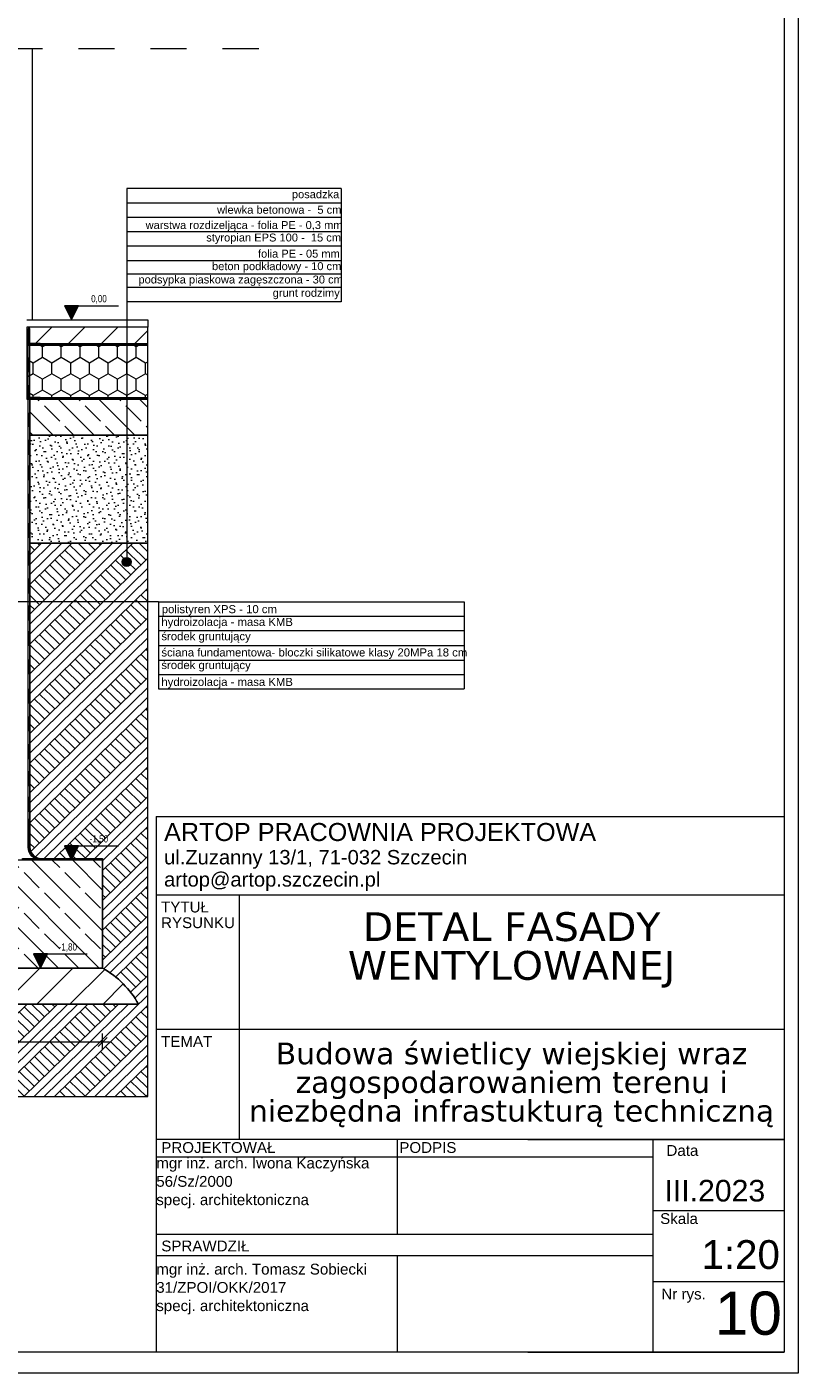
# Model space of a CAD drawing. Extents: x 5465377 to 5465550, y 5925276 to 5925338.
# Tile 112 of 182: x 5465429.34 to 5465431.48, y 5925317.72 to 5925321.46. Entities that reach past the tile are written whole.
import ezdxf

# ---------------------------------------------------------------- set-up
doc = ezdxf.new("R2010")
doc.units = 0
doc.header["$MEASUREMENT"] = 0
doc.linetypes.add('Dashed_line', pattern=[0.0375, 0.025, -0.0125])
for name, color, linetype, lineweight in [('0_Nr_Pióra__141', 7, 'Continuous', 0), ('0_Nr_pióra__141_Nr_Pióra__141', 7, 'Continuous', 0), ('0_Nr_pióra__141_Nr_Pióra__142', 7, 'Continuous', 18), ('0_Nr_pióra__7_Nr_Pióra__7', 7, 'Continuous', 35), ('_______wymiarowanie_Nr_Pióra__141', 7, 'Continuous', 0), ('_ARCH_Projekt_Nr_pióra__141_Nr_Pióra__141', 7, 'Continuous', 0), ('_ARCH_Projekt_Nr_pióra__141_Nr_Pióra__7', 7, 'Continuous', 35), ('_ARCH_Sciany_Nr_Pióra__141', 7, 'Continuous', 0), ('_ARCH_Sciany_Nr_Pióra__142', 7, 'Continuous', 18), ('_opisy_Nr_pióra__141_Nr_Pióra__141', 7, 'Continuous', 0), ('_opisy_Nr_pióra__2_Nr_Pióra__121', 255, 'Continuous', 0), ('_opisy_Nr_pióra__2_Nr_Pióra__141', 7, 'Continuous', 0), ('_opisy_Nr_pióra__2_Nr_Pióra__8', 12, 'Continuous', 35), ('ekofolia 1-skł._Nr_pióra__141_Nr_Pióra__141', 7, 'Continuous', 0), ('tabelki_Nr_pióra__141_Nr_Pióra__141', 7, 'Continuous', 0), ('tabelki_Nr_pióra__7_Nr_Pióra__141', 7, 'Continuous', 0), ('WM_Nr_pióra__141_Nr_Pióra__121', 255, 'Continuous', 0), ('WM_Nr_pióra__141_Nr_Pióra__141', 7, 'Continuous', 0), ('zzz_elewacje_Nr_pióra__141_Nr_Pióra__141', 7, 'Continuous', 0)]:
    doc.layers.add(name, color=color, linetype=linetype, lineweight=lineweight)
doc.layers.add('_______wymiarowanie', color=7, linetype='Continuous')
doc.styles.add('GENERATED_STYLE_1', font='arial.ttf')
doc.styles.add('GENERATED_STYLE_4', font='arial.ttf')
doc.styles.add('GENERATED_STYLE_5', font='txt')
doc.styles.add('GENERATED_STYLE_6', font='verdana.ttf')
doc.dimstyles.new('GENERATED_STYLE__9', dxfattribs={"dimtxt": 0.025, "dimasz": 0.02375, "dimexe": 0.18, "dimexo": 0.3, "dimgap": 0.09, "dimtad": 1, "dimtih": 1, "dimtoh": 1, "dimdec": 0, "dimlfac": 100, "dimzin": 0, "dimdsep": 46, "dimtxsty": 'GENERATED_STYLE_5', "dimblk": 'ARROWHEAD_6', "dimblk1": 'ARROWHEAD_6', "dimblk2": 'ARROWHEAD_6', "dimcen": 0.09, "dimclrd": 256, "dimclre": 256, "dimclrt": 256, "dimazin": 0, "dimtfac": 1, "dimtdec": 4, "dimtmove": 0, "dimatfit": 3, "dimfxl": 0, "dimtolj": 1, "dimtzin": 0, "dimarcsym": 0})
pattern_1 = [(45, (5464021.33072, 5925651.47357), (-0.045961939, 0.045961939), [])]

# ---------------------------------------------------------------- blocks, each defined once
blk = doc.blocks.new('Linia_99268', base_point=(5465429.7058, 5925319.8656))
at = {"layer": '0_Nr_pióra__141_Nr_Pióra__141', "linetype": 'Continuous'}
blk.add_hatch(color=256, dxfattribs=at).paths.add_polyline_path([(5465429.0171, 5925319.8656), (5465429.0162, 5925319.8703), (5465429.0135, 5925319.8744), (5465429.0094, 5925319.8771), (5465429.0046, 5925319.8781), (5465428.9998, 5925319.8771), (5465428.9958, 5925319.8744), (5465428.9931, 5925319.8703), (5465428.9921, 5925319.8656), (5465428.9931, 5925319.8608), (5465428.9958, 5925319.8567), (5465428.9998, 5925319.854), (5465429.0046, 5925319.8531), (5465429.0094, 5925319.854), (5465429.0135, 5925319.8567), (5465429.0162, 5925319.8608)], flags=0)
blk.add_line((5465429.7058, 5925319.8656), (5465429.0171, 5925319.8656), dxfattribs=at)
blk.add_circle((5465429.0046, 5925319.8656), 0.0125, dxfattribs=at)
blk = doc.blocks.new('Linia_99249', base_point=(5465429.6177, 5925320.7105))
at = {"layer": '0_Nr_pióra__141_Nr_Pióra__141', "linetype": 'Continuous'}
blk.add_hatch(color=256, dxfattribs=at).paths.add_polyline_path([(5465429.6302, 5925319.9763), (5465429.6293, 5925319.9811), (5465429.6266, 5925319.9852), (5465429.6225, 5925319.9879), (5465429.6177, 5925319.9888), (5465429.613, 5925319.9879), (5465429.6089, 5925319.9852), (5465429.6062, 5925319.9811), (5465429.6052, 5925319.9763), (5465429.6062, 5925319.9715), (5465429.6089, 5925319.9675), (5465429.613, 5925319.9648), (5465429.6177, 5925319.9638), (5465429.6225, 5925319.9648), (5465429.6266, 5925319.9675), (5465429.6293, 5925319.9715)], flags=0)
blk.add_line((5465429.6177, 5925320.7105), (5465429.6177, 5925319.9888), dxfattribs=at)
blk.add_circle((5465429.6177, 5925319.9763), 0.0125, dxfattribs=at)
blk = doc.blocks.new('*D488', base_point=(5464021.3307, 5925651.4736))
at = {"layer": '_______wymiarowanie_Nr_Pióra__141', "linetype": 'Continuous'}
for p, q in [((5465428.9632, 5925318.6564), (5465428.9382, 5925318.6314)), ((5465428.9507, 5925318.6205), (5465428.9507, 5925318.6673)), ((5465429.5382, 5925318.6314), (5465429.5632, 5925318.6564)), ((5465429.5507, 5925318.6205), (5465429.5507, 5925318.6673)), ((5465428.9319, 5925318.6439), (5465428.9507, 5925318.6439)), ((5465428.9507, 5925318.6439), (5465429.5507, 5925318.6439)), ((5465429.5507, 5925318.6439), (5465429.5694, 5925318.6439))]:
    blk.add_line(p, q, dxfattribs=at)
at = {"layer": '_______wymiarowanie_Nr_Pióra__141', "insert": (5465429.2317, 5925318.6739), "char_height": 0.025, "attachment_point": 1, "style": 'GENERATED_STYLE_1'}
blk.add_mtext('{60}', dxfattribs=at)
blk = doc.blocks.new('ARROWHEAD_6')
at = {"linetype": 'Continuous'}
for p, q in [((0, 0), (-1, 0)), ((-0.5, -0.5), (0.5, 0.5))]:
    blk.add_line(p, q, dxfattribs=at)

msp = doc.modelspace()

# ---------------------------------------------------------------- hatches: boundary and pattern name
at = {"layer": '0_Nr_pióra__141_Nr_Pióra__141', "linetype": 'Continuous'}
h = msp.add_hatch(dxfattribs=at)
h.set_pattern_fill('grunt__2_', color=256, style=0, pattern_type=2)
h.set_pattern_definition([(44.4056, (5465428.93924, 5925319.678464), (-0.042227, 0.0413598), []), (44.406, (5465428.92516, 5925319.69225), (-0.084454, 0.08272), []), (44.406, (5465428.91109, 5925319.70604), (-0.084454, 0.08272), []), (135.5944, (5465428.897013, 5925319.719824), (0.0140757, 0.0137866), [0.059108, -0.059108])])
h.paths.add_polyline_path([(5465428.5569, 5925320.4794), (5465428.5569, 5925318.492), (5465429.6762, 5925318.492), (5465429.6762, 5925320.0284), (5465429.3483, 5925320.0284), (5465429.3489, 5925319.1867, 0.38889), (5465429.3761, 5925319.1533), (5465429.5507, 5925319.1534), (5465429.5507, 5925318.8486, -0.135961), (5465429.6507, 5925318.7486), (5465428.951, 5925318.7486), (5465428.8507, 5925318.7486, -0.13597), (5465428.9507, 5925318.8486), (5465428.951, 5925319.1534), (5465429.0607, 5925319.1534), (5465429.0607, 5925320.3783), (5465428.744, 5925320.3783), (5465428.744, 5925320.0827), (5465428.6603, 5925320.0827), (5465428.6603, 5925320.4794)], flags=0)
h = msp.add_hatch(dxfattribs=at)
h.set_pattern_fill('BETON_ZBROJONY1', color=256, style=0, pattern_type=2)
h.set_pattern_definition([(135, (5664435.38612, 6139782.092194), (0.056568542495, 0.056568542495), []), (135, (5664435.35784, 6139782.06391), (0.056568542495, 0.056568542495), [0.06, -0.02])])
h.paths.add_polyline_path([(5465429.6762, 5925320.4284), (5465429.3488, 5925320.4284), (5465429.3488, 5925320.3284), (5465429.6762, 5925320.3284)], flags=0)
h = msp.add_hatch(dxfattribs=at)
h.set_pattern_fill('BETON_ZBROJONY1', color=256, style=0, pattern_type=2)
h.set_pattern_definition([(135, (5664435.386125, 6139781.19242), (0.056568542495, 0.056568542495), []), (135, (5664435.35784, 6139781.16413), (0.056568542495, 0.056568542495), [0.06, -0.02])])
h.paths.add_polyline_path([(5465428.9507, 5925318.8486), (5465429.5507, 5925318.8486), (5465429.5507, 5925319.1486), (5465428.9507, 5925319.1486)], flags=0)
at = {"layer": '_ARCH_Projekt_Nr_pióra__141_Nr_Pióra__141', "linetype": 'Continuous'}
h = msp.add_hatch(dxfattribs=at)
h.set_pattern_fill('tynk_000', color=256, style=0, pattern_type=2)
h.set_pattern_definition([(45, (5664435.38612, 6139782.142194), (-0.0159099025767, 0.0159099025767), [0, -0.015, 0, -0.0225]), (110, (5664435.43612, 6139782.142194), (0.0211430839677, 0.0076954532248), [0, -0.011, 0, -0.019])])
h.paths.add_polyline_path([(5465429.3488, 5925320.0284), (5465429.5507, 5925320.0284), (5465429.6762, 5925320.0284), (5465429.6762, 5925320.3284), (5465429.3488, 5925320.3284)], flags=0)
at = {"layer": '_ARCH_Projekt_Nr_pióra__141_Nr_Pióra__7', "linetype": 'Continuous'}
for points in [[(5465429.3438, 5925320.6242), (5465429.3488, 5925320.6242), (5465429.3488, 5925320.5868), (5465429.3438, 5925320.5868)], [(5465429.4247, 5925320.5781), (5465429.4247, 5925320.5831), (5465429.3975, 5925320.5831), (5465429.3975, 5925320.5781)], [(5465429.4833, 5925320.5781), (5465429.4833, 5925320.5831), (5465429.4459, 5925320.5831), (5465429.4459, 5925320.5781)], [(5465429.5544, 5925320.5781), (5465429.5544, 5925320.5831), (5465429.5169, 5925320.5831), (5465429.5169, 5925320.5781)], [(5465429.6293, 5925320.5781), (5465429.6293, 5925320.5831), (5465429.5918, 5925320.5831), (5465429.5918, 5925320.5781)], [(5465429.6293, 5925320.5781), (5465429.6293, 5925320.5831), (5465429.6215, 5925320.5831), (5465429.6215, 5925320.5781)], [(5465429.6293, 5925320.5781), (5465429.6293, 5925320.5831), (5465429.6215, 5925320.5831), (5465429.6215, 5925320.5781)], [(5465429.6762, 5925320.5831), (5465429.6693, 5925320.5831), (5465429.6693, 5925320.5781), (5465429.6762, 5925320.5781)], [(5465429.3438, 5925320.5426), (5465429.3488, 5925320.5426), (5465429.3488, 5925320.5052), (5465429.3438, 5925320.5052)], [(5465429.3438, 5925320.4658), (5465429.3488, 5925320.4658), (5465429.3488, 5925320.4284), (5465429.3438, 5925320.4284)], [(5465429.4247, 5925320.4282), (5465429.4247, 5925320.4332), (5465429.3975, 5925320.4332), (5465429.3975, 5925320.4282)], [(5465429.4833, 5925320.4282), (5465429.4833, 5925320.4332), (5465429.4459, 5925320.4332), (5465429.4459, 5925320.4282)], [(5465429.5544, 5925320.4282), (5465429.5544, 5925320.4332), (5465429.5169, 5925320.4332), (5465429.5169, 5925320.4282)], [(5465429.6293, 5925320.4282), (5465429.6293, 5925320.4332), (5465429.5918, 5925320.4332), (5465429.5918, 5925320.4282)], [(5465429.6293, 5925320.4282), (5465429.6293, 5925320.4332), (5465429.6215, 5925320.4332), (5465429.6215, 5925320.4282)], [(5465429.6293, 5925320.4282), (5465429.6293, 5925320.4332), (5465429.6215, 5925320.4332), (5465429.6215, 5925320.4282)], [(5465429.6762, 5925320.4332), (5465429.6693, 5925320.4332), (5465429.6693, 5925320.4282), (5465429.6762, 5925320.4282)], [(5465429.3438, 5925320.3883), (5465429.3488, 5925320.3883), (5465429.3488, 5925320.3805), (5465429.3438, 5925320.3805)], [(5465429.3438, 5925320.3883), (5465429.3488, 5925320.3883), (5465429.3488, 5925320.3805), (5465429.3438, 5925320.3805)], [(5465429.3438, 5925320.3883), (5465429.3488, 5925320.3883), (5465429.3488, 5925320.3509), (5465429.3438, 5925320.3509)], [(5465429.3438, 5925320.3134), (5465429.3488, 5925320.3134), (5465429.3488, 5925320.276), (5465429.3438, 5925320.276)], [(5465429.3438, 5925320.2424), (5465429.3488, 5925320.2424), (5465429.3488, 5925320.2049), (5465429.3438, 5925320.2049)], [(5465429.3438, 5925320.1641), (5465429.3488, 5925320.1641), (5465429.3488, 5925320.1267), (5465429.3438, 5925320.1267)], [(5465429.3438, 5925320.0825), (5465429.3488, 5925320.0825), (5465429.3488, 5925320.0451), (5465429.3438, 5925320.0451)], [(5465429.3438, 5925320.0058), (5465429.3488, 5925320.0058), (5465429.3488, 5925319.9683), (5465429.3438, 5925319.9683)], [(5465429.3438, 5925319.9283), (5465429.3488, 5925319.9283), (5465429.3488, 5925319.9205), (5465429.3438, 5925319.9205)], [(5465429.3438, 5925319.9283), (5465429.3488, 5925319.9283), (5465429.3488, 5925319.9205), (5465429.3438, 5925319.9205)], [(5465429.3438, 5925319.9283), (5465429.3488, 5925319.9283), (5465429.3488, 5925319.8908), (5465429.3438, 5925319.8908)], [(5465429.3438, 5925319.8533), (5465429.3488, 5925319.8533), (5465429.3488, 5925319.8159), (5465429.3438, 5925319.8159)], [(5465429.3438, 5925319.7823), (5465429.3488, 5925319.7823), (5465429.3488, 5925319.7449), (5465429.3438, 5925319.7449)], [(5465429.3438, 5925319.7041), (5465429.3488, 5925319.7041), (5465429.3488, 5925319.6666), (5465429.3438, 5925319.6666)], [(5465429.3438, 5925319.6225), (5465429.3488, 5925319.6225), (5465429.3488, 5925319.585), (5465429.3438, 5925319.585)], [(5465429.3438, 5925319.5457), (5465429.3488, 5925319.5457), (5465429.3488, 5925319.5082), (5465429.3438, 5925319.5082)], [(5465429.3438, 5925319.4682), (5465429.3488, 5925319.4682), (5465429.3488, 5925319.4604), (5465429.3438, 5925319.4604)], [(5465429.3438, 5925319.4682), (5465429.3488, 5925319.4682), (5465429.3488, 5925319.4604), (5465429.3438, 5925319.4604)], [(5465429.3438, 5925319.4682), (5465429.3488, 5925319.4682), (5465429.3488, 5925319.4307), (5465429.3438, 5925319.4307)], [(5465429.3438, 5925319.3933), (5465429.3488, 5925319.3933), (5465429.3488, 5925319.3558), (5465429.3438, 5925319.3558)], [(5465429.3438, 5925319.3222), (5465429.3488, 5925319.3222), (5465429.3488, 5925319.2848), (5465429.3438, 5925319.2848)], [(5465429.3438, 5925319.2636), (5465429.3488, 5925319.2636), (5465429.3488, 5925319.2364), (5465429.3438, 5925319.2364)]]:
    msp.add_hatch(color=256, dxfattribs=at).paths.add_polyline_path(points, flags=0)
at = {"layer": '_ARCH_Sciany_Nr_Pióra__141', "linetype": 'Continuous'}
h = msp.add_hatch(dxfattribs=at)
h.set_pattern_fill('cegła_zwykła', color=256, style=0, pattern_type=2)
h.set_pattern_definition(pattern_1)
h.paths.add_polyline_path([(5465429.3407, 5925320.5784), (5465429.6762, 5925320.5784), (5465429.6762, 5925320.6284), (5465429.3407, 5925320.6284)], flags=0)
h = msp.add_hatch(dxfattribs=at)
h.set_pattern_fill('Styropian2', color=256, style=0, pattern_type=2)
h.set_pattern_definition([(90, (5464021.330723, 5925651.47357), (-0.0519615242, 0), [0.03, -0.06]), (90, (5464021.30474, 5925651.51857), (-0.0519615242, 0), [0.03, -0.06]), (150, (5464021.330723, 5925651.50357), (0.0259807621, 0.045), [0.03, -0.06]), (150, (5464021.27876, 5925651.50357), (0.0259807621, 0.045), [0.03, -0.06]), (-150, (5464021.330723, 5925651.47357), (-0.0259807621, 0.045), [0.03, -0.06]), (-150, (5464021.27876, 5925651.47357), (-0.0259807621, 0.045), [0.03, -0.06])])
h.paths.add_polyline_path([(5465429.6762, 5925320.5781), (5465429.3407, 5925320.5781), (5465429.3407, 5925320.4284), (5465429.6762, 5925320.4284)], flags=0)
h = msp.add_hatch(dxfattribs=at)
h.set_pattern_fill('cegła_zwykła', color=256, style=0, pattern_type=2)
h.set_pattern_definition(pattern_1)
h.paths.add_polyline_path([(5465428.8507, 5925318.7486), (5465428.9264, 5925318.7486), (5465428.9341, 5925318.7486), (5465429.2507, 5925318.7486), (5465429.6507, 5925318.7486, 0.135965), (5465429.5507, 5925318.8486), (5465429.2507, 5925318.8486), (5465428.9507, 5925318.8486, 0.135965)], flags=0)
at = {"layer": '_opisy_Nr_pióra__2_Nr_Pióra__121', "linetype": 'Continuous'}
for points in [[(5465429.4644, 5925320.6484), (5465429.484, 5925320.6878), (5465429.4448, 5925320.6878)], [(5465429.4644, 5925319.1486), (5465429.484, 5925319.188), (5465429.4448, 5925319.188)], [(5465429.378, 5925318.8486), (5465429.3976, 5925318.888), (5465429.3585, 5925318.888)]]:
    msp.add_hatch(color=256, dxfattribs=at).paths.add_polyline_path(points, flags=0)
at = {"layer": 'WM_Nr_pióra__141_Nr_Pióra__121', "linetype": 'Continuous'}
for points in [[(5465429.3488, 5925319.1846, 0.411151), (5465429.3797, 5925319.1534), (5465429.3797, 5925319.1486, -0.411558), (5465429.3441, 5925319.1846)], [(5465429.3281, 5925319.1534), (5465429.3284, 5925319.1534), (5465429.3284, 5925319.1534), (5465429.3766, 5925319.1534), (5465429.3766, 5925319.1486), (5465429.3284, 5925319.1486), (5465429.3281, 5925319.1486)], [(5465429.4204, 5925319.1534), (5465429.4207, 5925319.1534), (5465429.4207, 5925319.1534), (5465429.4613, 5925319.1534), (5465429.4613, 5925319.1486), (5465429.4207, 5925319.1486), (5465429.4204, 5925319.1486)], [(5465429.5016, 5925319.1534), (5465429.502, 5925319.1534), (5465429.502, 5925319.1534), (5465429.5502, 5925319.1534), (5465429.5502, 5925319.1486), (5465429.502, 5925319.1486), (5465429.5016, 5925319.1486)]]:
    msp.add_hatch(color=256, dxfattribs=at).paths.add_polyline_path(points, flags=0)
at = {"layer": 'WM_Nr_pióra__141_Nr_Pióra__141', "linetype": 'Continuous'}
for points in [[(5465429.3778, 5925320.5784), (5465429.3778, 5925320.5831), (5465429.3457, 5925320.5831), (5465429.3457, 5925320.5784)], [(5465429.3778, 5925320.4284), (5465429.3778, 5925320.4332), (5465429.3457, 5925320.4332), (5465429.3457, 5925320.4284)], [(5465429.3441, 5925319.2167), (5465429.3488, 5925319.2167), (5465429.3488, 5925319.1846), (5465429.3441, 5925319.1846)], [(5465429.3797, 5925319.1534), (5465429.3801, 5925319.1534), (5465429.3801, 5925319.1534), (5465429.4207, 5925319.1534), (5465429.4207, 5925319.1486), (5465429.3801, 5925319.1486), (5465429.3797, 5925319.1486)], [(5465429.461, 5925319.1534), (5465429.4613, 5925319.1534), (5465429.4613, 5925319.1534), (5465429.502, 5925319.1534), (5465429.502, 5925319.1486), (5465429.4613, 5925319.1486), (5465429.461, 5925319.1486)]]:
    msp.add_hatch(color=256, dxfattribs=at).paths.add_polyline_path(points, flags=0)

# ---------------------------------------------------------------- linework, layer by layer
at = {"layer": '0_Nr_Pióra__141', "linetype": 'Continuous'}
for p, q in [((5465429.3407, 5925320.6484), (5465429.6762, 5925320.6484)), ((5465429.6762, 5925320.6484), (5465429.6762, 5925320.6284))]:
    msp.add_line(p, q, dxfattribs=at)
at = {"layer": '0_Nr_pióra__141_Nr_Pióra__141', "linetype": 'Continuous'}
for p, q in [((5465430.2127, 5925321.0128), (5465429.6177, 5925321.0128)), ((5465429.6177, 5925321.0128), (5465429.6177, 5925320.9728)), ((5465430.2127, 5925321.0128), (5465430.2127, 5925320.9728)), ((5465430.2127, 5925320.9728), (5465429.6177, 5925320.9728)), ((5465429.6177, 5925320.9728), (5465429.6177, 5925320.9328)), ((5465430.2127, 5925320.9728), (5465430.2127, 5925320.9328)), ((5465429.6177, 5925320.9328), (5465429.6177, 5925320.8928)), ((5465430.2127, 5925320.9328), (5465429.6177, 5925320.9328)), ((5465430.2127, 5925320.9328), (5465430.2127, 5925320.8928)), ((5465430.2127, 5925320.8928), (5465429.6177, 5925320.8928)), ((5465429.6177, 5925320.8928), (5465429.6177, 5925320.8528)), ((5465430.2127, 5925320.8928), (5465430.2127, 5925320.8528)), ((5465430.2127, 5925320.8528), (5465429.6177, 5925320.8528)), ((5465429.6177, 5925320.8528), (5465429.6177, 5925320.7758)), ((5465430.2127, 5925320.8528), (5465429.6177, 5925320.8528)), ((5465430.2127, 5925320.8528), (5465430.2127, 5925320.7758)), ((5465430.2127, 5925320.8128), (5465429.6177, 5925320.8128)), ((5465430.2127, 5925320.7758), (5465429.6177, 5925320.7758)), ((5465429.6177, 5925320.7758), (5465429.6177, 5925320.6988)), ((5465430.2127, 5925320.7758), (5465430.2127, 5925320.6988)), ((5465430.2127, 5925320.7388), (5465429.6177, 5925320.7388)), ((5465430.2127, 5925320.6988), (5465429.6177, 5925320.6988)), ((5465429.7058, 5925319.8656), (5465429.7058, 5925319.8256)), ((5465429.7058, 5925319.8656), (5465430.5543, 5925319.8656)), ((5465430.5543, 5925319.8656), (5465430.5543, 5925319.6241)), ((5465429.7058, 5925319.8256), (5465429.7058, 5925319.7856)), ((5465429.7058, 5925319.8256), (5465430.5543, 5925319.8256)), ((5465429.7058, 5925319.8256), (5465430.5543, 5925319.8256)), ((5465429.7058, 5925319.7856), (5465429.7058, 5925319.7158)), ((5465429.7058, 5925319.7856), (5465430.5543, 5925319.7856)), ((5465429.7058, 5925319.7441), (5465430.5543, 5925319.7441)), ((5465429.7058, 5925319.7441), (5465430.5543, 5925319.7441)), ((5465429.7058, 5925319.7158), (5465429.7058, 5925319.6758)), ((5465429.7058, 5925319.7041), (5465430.5543, 5925319.7041)), ((5465429.7058, 5925319.7041), (5465430.5543, 5925319.7041)), ((5465429.7058, 5925319.6758), (5465429.7058, 5925319.6241)), ((5465429.7058, 5925319.6641), (5465430.5543, 5925319.6641)), ((5465429.7058, 5925319.6641), (5465430.5543, 5925319.6641)), ((5465429.7058, 5925319.6241), (5465430.5543, 5925319.6241))]:
    msp.add_line(p, q, dxfattribs=at)
at = {"layer": '0_Nr_pióra__141_Nr_Pióra__141', "linetype": 'Continuous', "flags": 128}
msp.add_lwpolyline([(5465428.5569, 5925320.4794), (5465428.5569, 5925318.492), (5465429.6762, 5925318.492), (5465429.6762, 5925320.0284), (5465429.3483, 5925320.0284), (5465429.3489, 5925319.1867, 0.38889), (5465429.3761, 5925319.1533), (5465429.5507, 5925319.1534), (5465429.5507, 5925318.8486, -0.135961), (5465429.6507, 5925318.7486), (5465428.951, 5925318.7486), (5465428.8507, 5925318.7486, -0.13597), (5465428.9507, 5925318.8486), (5465428.951, 5925319.1534), (5465429.0607, 5925319.1534), (5465429.0607, 5925320.3783), (5465428.744, 5925320.3783), (5465428.744, 5925320.0827), (5465428.6603, 5925320.0827), (5465428.6603, 5925320.4794)], format="xyb", close=True, dxfattribs=at)
msp.add_lwpolyline([(5465429.6762, 5925320.4284), (5465429.3488, 5925320.4284), (5465429.3488, 5925320.3284), (5465429.6762, 5925320.3284)], close=True, dxfattribs=at)
at = {"layer": '0_Nr_pióra__141_Nr_Pióra__142', "linetype": 'Continuous', "flags": 128}
msp.add_lwpolyline([(5465428.9507, 5925318.8486), (5465429.5507, 5925318.8486), (5465429.5507, 5925319.1486), (5465428.9507, 5925319.1486)], close=True, dxfattribs=at)
at = {"layer": '_ARCH_Projekt_Nr_pióra__141_Nr_Pióra__141', "linetype": 'Dashed_line'}
msp.add_line((5465429.9839, 5925321.4012), (5465427.843, 5925321.4012), dxfattribs=at)
at = {"layer": '_ARCH_Projekt_Nr_pióra__141_Nr_Pióra__141', "linetype": 'Continuous', "flags": 128}
for points in [[(5465429.3438, 5925320.6242), (5465429.3438, 5925320.5868), (5465429.3488, 5925320.5868), (5465429.3488, 5925320.6242)], [(5465429.4051, 5925320.5781), (5465429.3676, 5925320.5781), (5465429.3676, 5925320.5831), (5465429.4051, 5925320.5831)], [(5465429.4833, 5925320.5781), (5465429.4459, 5925320.5781), (5465429.4459, 5925320.5831), (5465429.4833, 5925320.5831)], [(5465429.5544, 5925320.5781), (5465429.5169, 5925320.5781), (5465429.5169, 5925320.5831), (5465429.5544, 5925320.5831)], [(5465429.6293, 5925320.5781), (5465429.5918, 5925320.5781), (5465429.5918, 5925320.5831), (5465429.6293, 5925320.5831)], [(5465429.6293, 5925320.5781), (5465429.6215, 5925320.5781), (5465429.6215, 5925320.5831), (5465429.6293, 5925320.5831)], [(5465429.6293, 5925320.5781), (5465429.6215, 5925320.5781), (5465429.6215, 5925320.5831), (5465429.6293, 5925320.5831)], [(5465429.3438, 5925320.5426), (5465429.3438, 5925320.5052), (5465429.3488, 5925320.5052), (5465429.3488, 5925320.5426)], [(5465429.3438, 5925320.4658), (5465429.3438, 5925320.4284), (5465429.3488, 5925320.4284), (5465429.3488, 5925320.4658)], [(5465429.4051, 5925320.4282), (5465429.3676, 5925320.4282), (5465429.3676, 5925320.4332), (5465429.4051, 5925320.4332)], [(5465429.4833, 5925320.4282), (5465429.4459, 5925320.4282), (5465429.4459, 5925320.4332), (5465429.4833, 5925320.4332)], [(5465429.5544, 5925320.4282), (5465429.5169, 5925320.4282), (5465429.5169, 5925320.4332), (5465429.5544, 5925320.4332)], [(5465429.6293, 5925320.4282), (5465429.5918, 5925320.4282), (5465429.5918, 5925320.4332), (5465429.6293, 5925320.4332)], [(5465429.6293, 5925320.4282), (5465429.6215, 5925320.4282), (5465429.6215, 5925320.4332), (5465429.6293, 5925320.4332)], [(5465429.6293, 5925320.4282), (5465429.6215, 5925320.4282), (5465429.6215, 5925320.4332), (5465429.6293, 5925320.4332)], [(5465429.3438, 5925320.3883), (5465429.3438, 5925320.3805), (5465429.3488, 5925320.3805), (5465429.3488, 5925320.3883)], [(5465429.3438, 5925320.3883), (5465429.3438, 5925320.3805), (5465429.3488, 5925320.3805), (5465429.3488, 5925320.3883)], [(5465429.3438, 5925320.3134), (5465429.3438, 5925320.276), (5465429.3488, 5925320.276), (5465429.3488, 5925320.3134)], [(5465429.3488, 5925320.0284), (5465429.5507, 5925320.0284), (5465429.6762, 5925320.0284), (5465429.6762, 5925320.3284), (5465429.3488, 5925320.3284)], [(5465429.3438, 5925320.2424), (5465429.3438, 5925320.2049), (5465429.3488, 5925320.2049), (5465429.3488, 5925320.2424)], [(5465429.3438, 5925320.1641), (5465429.3438, 5925320.1267), (5465429.3488, 5925320.1267), (5465429.3488, 5925320.1641)], [(5465429.3438, 5925320.0825), (5465429.3438, 5925320.0451), (5465429.3488, 5925320.0451), (5465429.3488, 5925320.0825)], [(5465429.3438, 5925320.0058), (5465429.3438, 5925319.9683), (5465429.3488, 5925319.9683), (5465429.3488, 5925320.0058)], [(5465429.3438, 5925319.9283), (5465429.3438, 5925319.9205), (5465429.3488, 5925319.9205), (5465429.3488, 5925319.9283)], [(5465429.3438, 5925319.9283), (5465429.3438, 5925319.9205), (5465429.3488, 5925319.9205), (5465429.3488, 5925319.9283)], [(5465429.3438, 5925319.9283), (5465429.3438, 5925319.8908), (5465429.3488, 5925319.8908), (5465429.3488, 5925319.9283)], [(5465429.3438, 5925319.8533), (5465429.3438, 5925319.8159), (5465429.3488, 5925319.8159), (5465429.3488, 5925319.8533)], [(5465429.3438, 5925319.7823), (5465429.3438, 5925319.7449), (5465429.3488, 5925319.7449), (5465429.3488, 5925319.7823)], [(5465429.3438, 5925319.7041), (5465429.3438, 5925319.6666), (5465429.3488, 5925319.6666), (5465429.3488, 5925319.7041)], [(5465429.3438, 5925319.6225), (5465429.3438, 5925319.585), (5465429.3488, 5925319.585), (5465429.3488, 5925319.6225)], [(5465429.3438, 5925319.5457), (5465429.3438, 5925319.5082), (5465429.3488, 5925319.5082), (5465429.3488, 5925319.5457)], [(5465429.3438, 5925319.4682), (5465429.3438, 5925319.4604), (5465429.3488, 5925319.4604), (5465429.3488, 5925319.4682)], [(5465429.3438, 5925319.4682), (5465429.3438, 5925319.4604), (5465429.3488, 5925319.4604), (5465429.3488, 5925319.4682)], [(5465429.3438, 5925319.4682), (5465429.3438, 5925319.4307), (5465429.3488, 5925319.4307), (5465429.3488, 5925319.4682)], [(5465429.3438, 5925319.3933), (5465429.3438, 5925319.3558), (5465429.3488, 5925319.3558), (5465429.3488, 5925319.3933)], [(5465429.3438, 5925319.3222), (5465429.3438, 5925319.2848), (5465429.3488, 5925319.2848), (5465429.3488, 5925319.3222)], [(5465429.3438, 5925319.244), (5465429.3438, 5925319.2065), (5465429.3488, 5925319.2065), (5465429.3488, 5925319.244)]]:
    msp.add_lwpolyline(points, close=True, dxfattribs=at)
for points in [[(5465429.6762, 5925320.5781), (5465429.6693, 5925320.5781), (5465429.6693, 5925320.5831), (5465429.6762, 5925320.5831)], [(5465429.6762, 5925320.4282), (5465429.6693, 5925320.4282), (5465429.6693, 5925320.4332), (5465429.6762, 5925320.4332)]]:
    msp.add_lwpolyline(points, dxfattribs=at)
at = {"layer": '_ARCH_Sciany_Nr_Pióra__141', "linetype": 'Continuous'}
msp.add_line((5465429.3557, 5925320.6484), (5465429.3557, 5925321.4012), dxfattribs=at)
at = {"layer": '_ARCH_Sciany_Nr_Pióra__141', "linetype": 'Continuous', "flags": 128}
for points in [[(5465429.3407, 5925320.5784), (5465429.6762, 5925320.5784), (5465429.6762, 5925320.6284), (5465429.3407, 5925320.6284)], [(5465429.6762, 5925320.5781), (5465429.3407, 5925320.5781), (5465429.3407, 5925320.4284), (5465429.6762, 5925320.4284)]]:
    msp.add_lwpolyline(points, close=True, dxfattribs=at)
at = {"layer": '_ARCH_Sciany_Nr_Pióra__142', "linetype": 'Continuous', "flags": 128}
msp.add_lwpolyline([(5465428.8507, 5925318.7486), (5465428.9264, 5925318.7486), (5465428.9341, 5925318.7486), (5465429.2507, 5925318.7486), (5465429.6507, 5925318.7486, 0.135965), (5465429.5507, 5925318.8486), (5465429.2507, 5925318.8486), (5465428.9507, 5925318.8486, 0.135965)], format="xyb", close=True, dxfattribs=at)
at = {"layer": '_opisy_Nr_pióra__141_Nr_Pióra__141', "linetype": 'Continuous'}
for p, q in [((5465429.4448, 5925320.6878), (5465429.5944, 5925320.6878)), ((5465429.4644, 5925320.6484), (5465429.484, 5925320.6878)), ((5465429.4448, 5925319.188), (5465429.5944, 5925319.188)), ((5465429.4644, 5925319.1486), (5465429.484, 5925319.188)), ((5465429.3585, 5925318.888), (5465429.508, 5925318.888)), ((5465429.378, 5925318.8486), (5465429.3976, 5925318.888))]:
    msp.add_line(p, q, dxfattribs=at)
at = {"layer": '_opisy_Nr_pióra__2_Nr_Pióra__141', "linetype": 'Continuous', "flags": 128}
for points in [[(5465429.4644, 5925320.6484), (5465429.484, 5925320.6878), (5465429.4448, 5925320.6878)], [(5465429.4644, 5925319.1486), (5465429.484, 5925319.188), (5465429.4448, 5925319.188)], [(5465429.378, 5925318.8486), (5465429.3976, 5925318.888), (5465429.3585, 5925318.888)]]:
    msp.add_lwpolyline(points, close=True, dxfattribs=at)
at = {"layer": 'ekofolia 1-skł._Nr_pióra__141_Nr_Pióra__141', "linetype": 'Continuous'}
for p, q in [((5465429.6762, 5925318.492), (5465429.6762, 5925320.0284)), ((5465428.5569, 5925318.492), (5465429.6762, 5925318.492))]:
    msp.add_line(p, q, dxfattribs=at)
at = {"layer": 'tabelki_Nr_pióra__141_Nr_Pióra__141', "linetype": 'Continuous'}
for p, q in [((5465429.6996, 5925319.2701), (5465431.442, 5925319.2701)), ((5465429.6996, 5925319.2701), (5465429.6996, 5925317.782)), ((5465431.442, 5925319.2701), (5465431.442, 5925317.782)), ((5465431.442, 5925319.0511), (5465429.6996, 5925319.0511)), ((5465431.442, 5925319.0511), (5465429.6996, 5925319.0511)), ((5465429.9297, 5925319.0511), (5465429.9297, 5925318.3727)), ((5465431.442, 5925318.6783), (5465429.6996, 5925318.6783)), ((5465431.442, 5925318.3727), (5465429.6996, 5925318.3727)), ((5465431.442, 5925318.3727), (5465429.6996, 5925318.3727)), ((5465430.3681, 5925318.3727), (5465430.3681, 5925318.1104)), ((5465430.7308, 5925318.3727), (5465431.442, 5925318.3727)), ((5465431.0779, 5925318.3727), (5465431.0779, 5925317.782)), ((5465431.0779, 5925318.3235), (5465429.6996, 5925318.3235)), ((5465431.0779, 5925318.1758), (5465431.442, 5925318.1758)), ((5465431.0779, 5925318.1091), (5465429.6996, 5925318.1091)), ((5465431.0779, 5925318.0501), (5465429.6996, 5925318.0501)), ((5465430.3681, 5925318.0501), (5465430.3681, 5925317.782)), ((5465431.0779, 5925317.9789), (5465431.442, 5925317.9789)), ((5465430.7308, 5925317.782), (5465429.6996, 5925317.782)), ((5465431.442, 5925317.782), (5465429.6996, 5925317.782)), ((5465430.7308, 5925317.782), (5465431.442, 5925317.782))]:
    msp.add_line(p, q, dxfattribs=at)
at = {"layer": 'WM_Nr_pióra__141_Nr_Pióra__141', "linetype": 'Continuous'}
for p, q in [((5465429.3438, 5925320.3805), (5465429.3438, 5925320.6242)), ((5465429.3488, 5925319.1846), (5465429.3488, 5925320.6242)), ((5465429.3457, 5925320.5831), (5465429.6762, 5925320.5831)), ((5465429.3676, 5925320.5781), (5465429.6293, 5925320.5781)), ((5465429.3438, 5925320.3805), (5465429.3438, 5925320.5248)), ((5465429.3457, 5925320.4332), (5465429.6762, 5925320.4332)), ((5465429.3676, 5925320.4282), (5465429.6293, 5925320.4282)), ((5465429.6215, 5925320.4282), (5465429.6762, 5925320.4282)), ((5465429.6215, 5925320.4282), (5465429.6762, 5925320.4282)), ((5465429.3438, 5925319.9205), (5465429.3438, 5925320.3883)), ((5465429.3438, 5925319.9205), (5465429.3438, 5925320.0648)), ((5465429.3438, 5925319.4604), (5465429.3438, 5925319.9283)), ((5465429.3438, 5925319.4604), (5465429.3438, 5925319.6047)), ((5465429.3438, 5925319.2065), (5465429.3438, 5925319.4682))]:
    msp.add_line(p, q, dxfattribs=at)
at = {"layer": 'WM_Nr_pióra__141_Nr_Pióra__141', "linetype": 'Continuous', "flags": 128}
for points in [[(5465429.3778, 5925320.5784), (5465429.3778, 5925320.5831), (5465429.3457, 5925320.5831), (5465429.3457, 5925320.5784)], [(5465429.3778, 5925320.4284), (5465429.3778, 5925320.4332), (5465429.3457, 5925320.4332), (5465429.3457, 5925320.4284)], [(5465429.3441, 5925319.2167), (5465429.3488, 5925319.2167), (5465429.3488, 5925319.1846), (5465429.3441, 5925319.1846)], [(5465429.3281, 5925319.1534), (5465429.3284, 5925319.1534), (5465429.3284, 5925319.1534), (5465429.3766, 5925319.1534), (5465429.3766, 5925319.1486), (5465429.3284, 5925319.1486), (5465429.3281, 5925319.1486)], [(5465429.3797, 5925319.1534), (5465429.3801, 5925319.1534), (5465429.3801, 5925319.1534), (5465429.4207, 5925319.1534), (5465429.4207, 5925319.1486), (5465429.3801, 5925319.1486), (5465429.3797, 5925319.1486)], [(5465429.4204, 5925319.1534), (5465429.4207, 5925319.1534), (5465429.4207, 5925319.1534), (5465429.4613, 5925319.1534), (5465429.4613, 5925319.1486), (5465429.4207, 5925319.1486), (5465429.4204, 5925319.1486)], [(5465429.461, 5925319.1534), (5465429.4613, 5925319.1534), (5465429.4613, 5925319.1534), (5465429.502, 5925319.1534), (5465429.502, 5925319.1486), (5465429.4613, 5925319.1486), (5465429.461, 5925319.1486)], [(5465429.5016, 5925319.1534), (5465429.502, 5925319.1534), (5465429.502, 5925319.1534), (5465429.5502, 5925319.1534), (5465429.5502, 5925319.1486), (5465429.502, 5925319.1486), (5465429.5016, 5925319.1486)]]:
    msp.add_lwpolyline(points, close=True, dxfattribs=at)
msp.add_lwpolyline([(5465429.3488, 5925319.1846, 0.411151), (5465429.3797, 5925319.1534), (5465429.3797, 5925319.1486, -0.411558), (5465429.3441, 5925319.1846)], format="xyb", close=True, dxfattribs=at)
at = {"layer": 'zzz_elewacje_Nr_pióra__141_Nr_Pióra__141', "linetype": 'Continuous', "flags": 128}
for points in [[(5465427.4357, 5925323.4578), (5465431.4808, 5925323.4578), (5465431.4808, 5925317.7244), (5465427.4357, 5925317.7244)], [(5465427.7768, 5925323.4122), (5465431.442, 5925323.4122), (5465431.442, 5925317.782), (5465427.7768, 5925317.782)]]:
    msp.add_lwpolyline(points, close=True, dxfattribs=at)

# ---------------------------------------------------------------- block references
at = {"layer": '0_Nr_Pióra__141', "linetype": 'Continuous'}
for name, p in [('Linia_99249', (5465429.6177, 5925320.7105)), ('Linia_99268', (5465429.7058, 5925319.8656))]:
    msp.add_blockref(name, p, dxfattribs=at)

# ---------------------------------------------------------------- texts
at = {"layer": '0_Nr_pióra__7_Nr_Pióra__7', "linetype": 'Continuous', "attachment_point": 4, "style": 'GENERATED_STYLE_1'}
for s, insert, char_height in [('{posadzka}', (5465430.076, 5925320.994), 0.022), ('{wlewka betonowa -  5 cm}', (5465429.8684, 5925320.954), 0.022), ('{warstwa rozdizeljąca - folia PE - 0,3 mm}', (5465429.6701, 5925320.9084), 0.022), ('{styropian EPS 100 -  15 cm}', (5465429.8383, 5925320.8738), 0.022), ('{folia PE - 05 mm}', (5465429.9819, 5925320.8322), 0.022), ('{beton podkładowy - 10 cm}', (5465429.8544, 5925320.7942), 0.022), ('{podsypka piaskowa zagęszczona - 30 cm}', (5465429.6502, 5925320.7572), 0.022), ('{grunt rodzimy}', (5465430.0227, 5925320.7202), 0.022), ('{polistyren XPS - 10 cm}', (5465429.7149, 5925319.842), 0.0225), ('{hydroizolacja - masa KMB}', (5465429.7138, 5925319.8065), 0.0225), ('{środek gruntujący }', (5465429.7138, 5925319.7668), 0.0225), ('{ściana fundamentowa- bloczki silikatowe klasy 20MPa 18 cm}', (5465429.7138, 5925319.7218), 0.0225), ('{środek gruntujący }', (5465429.7138, 5925319.6868), 0.0225), ('{hydroizolacja - masa KMB}', (5465429.7138, 5925319.64), 0.0225)]:
    msp.add_mtext(s, dxfattribs=dict(at, insert=insert, char_height=char_height))
at = {"layer": '_opisy_Nr_pióra__2_Nr_Pióra__8', "linetype": 'Continuous', "char_height": 0.02, "attachment_point": 5, "style": 'GENERATED_STYLE_1'}
for s, insert in [('{\\W0.800000x;0,00}', (5465429.5406, 5925320.7055)), ('{\\W0.800000x;-1,50}', (5465429.5406, 5925319.2057)), ('{\\W0.800000x;-1,80}', (5465429.4542, 5925318.9057))]:
    msp.add_mtext(s, dxfattribs=dict(at, insert=insert))
at = {"layer": 'tabelki_Nr_pióra__7_Nr_Pióra__141', "linetype": 'Continuous', "attachment_point": 7}
for s, insert, char_height, style in [('{ARTOP PRACOWNIA PROJEKTOWA }', (5465429.7213, 5925319.2009), 0.05, 'GENERATED_STYLE_4'), ('{ul.Zuzanny 13/1, 71-032 Szczecin }', (5465429.7213, 5925319.1246), 0.04, 'GENERATED_STYLE_1'), ('{artop@artop.szczecin.pl }', (5465429.7213, 5925319.063), 0.04, 'GENERATED_STYLE_1'), ('{TEMAT}', (5465429.713, 5925318.63), 0.03, 'GENERATED_STYLE_1'), ('{PROJEKTOWAŁ }', (5465429.7136, 5925318.3352), 0.03, 'GENERATED_STYLE_1'), ('{PODPIS }', (5465430.3742, 5925318.3352), 0.03, 'GENERATED_STYLE_1'), ('{ Data}', (5465431.1039, 5925318.327), 0.03, 'GENERATED_STYLE_1'), ('{III.2023}', (5465431.11, 5925318.1999), 0.06, 'GENERATED_STYLE_4'), ('{ Skala}', (5465431.0864, 5925318.1379), 0.03, 'GENERATED_STYLE_1'), ('{SPRAWDZIŁ}', (5465429.7136, 5925318.0618), 0.03, 'GENERATED_STYLE_1'), ('{ 1:20}', (5465431.1818, 5925318.0123), 0.08, 'GENERATED_STYLE_4'), ('{10}', (5465431.2496, 5925317.829), 0.12, 'GENERATED_STYLE_4'), ('{ Nr rys.}', (5465431.0897, 5925317.9197), 0.03, 'GENERATED_STYLE_1')]:
    msp.add_mtext(s, dxfattribs=dict(at, insert=insert, char_height=char_height, style=style))
at = {"layer": 'tabelki_Nr_pióra__7_Nr_Pióra__141', "linetype": 'Continuous', "char_height": 0.03, "attachment_point": 7, "style": 'GENERATED_STYLE_1'}
for s, insert, line_spacing_factor in [('{TYTUŁ \\PRYSUNKU}', (5465429.713, 5925318.9593), 0.870942), ('{mgr inż. arch. Iwona Kaczyńska\\P56/Sz/2000\\Pspecj. architektoniczna}', (5465429.6996, 5925318.1816), 1.018908), ('{mgr inż. arch. Tomasz Sobiecki\\P31/ZPOI/OKK/2017\\Pspecj. architektoniczna}', (5465429.6996, 5925317.8874), 1.015287)]:
    msp.add_mtext(s, dxfattribs=dict(at, insert=insert, line_spacing_factor=line_spacing_factor))
at = {"layer": 'tabelki_Nr_pióra__7_Nr_Pióra__141', "linetype": 'Continuous', "width": 1.512269, "attachment_point": 8, "style": 'GENERATED_STYLE_6'}
for s, insert, char_height, line_spacing_factor in [('{DETAL FASADY WENTYLOWANEJ}', (5465430.6858, 5925318.7943), 0.08, 0.807177), ('{Budowa świetlicy wiejskiej wraz zagospodarowaniem terenu i niezbędna infrastukturą techniczną}', (5465430.6858, 5925318.4068), 0.06, 0.794969)]:
    msp.add_mtext(s, dxfattribs=dict(at, insert=insert, char_height=char_height, line_spacing_factor=line_spacing_factor))

# ---------------------------------------------------------------- dimensions: what is measured, and where the dimension line sits
at = {"layer": '_______wymiarowanie', "linetype": 'Continuous'}
dim = msp.add_linear_dim(base=(5465428.9507, 5925318.6439), p1=(5465428.9507, 5925318.8486), p2=(5465429.5507, 5925318.8486), dimstyle='GENERATED_STYLE__9', dxfattribs=at)
dim.commit()
dim.dimension.update_dxf_attribs({"geometry": '*D488', "text_midpoint": (5465429.2507, 5925318.6614)})

doc.saveas('drawing.dxf')
